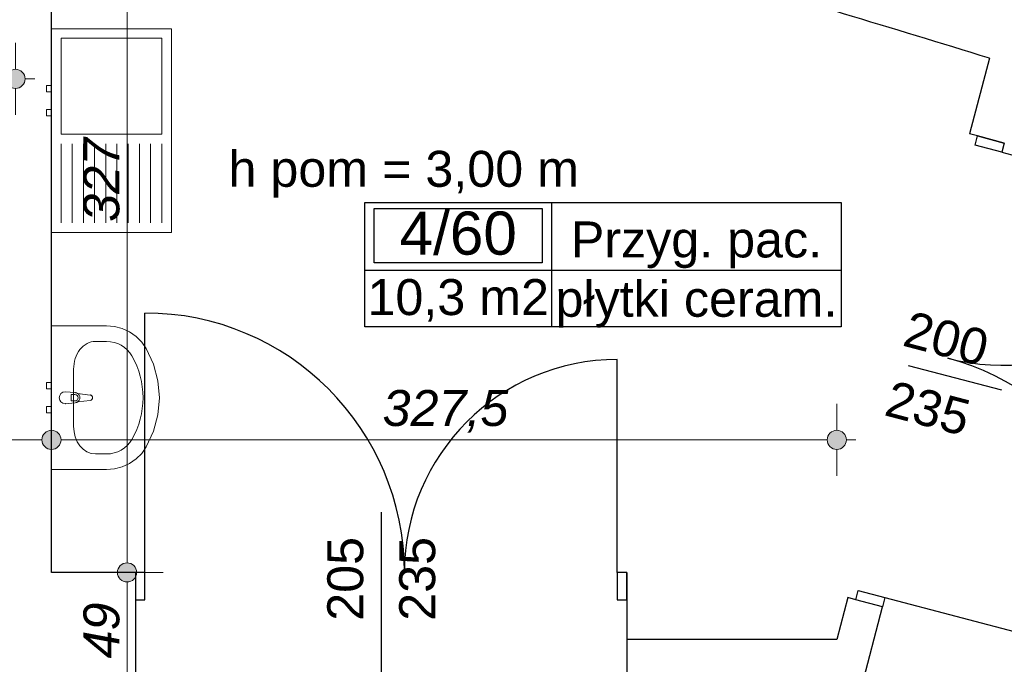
# Model space of a CAD drawing. Header units: millimetres. Extents: x -170998 to -45998, y 10557 to 52557.
# Tile 81 of 92: x -103991 to -99884, y 35216 to 37905. Entities that reach past the tile are written whole.
import ezdxf
from ezdxf.enums import TextEntityAlignment as Align

# ---------------------------------------------------------------- set-up
doc = ezdxf.new("R2010")
doc.units = ezdxf.units.MM
doc.header["$MEASUREMENT"] = 0
for name, color, linetype in [('Drzwi', 7, 'Continuous'), ('Obiekt', 7, 'Continuous'), ('Strefa', 7, 'Continuous'), ('Tekst', 7, 'Continuous'), ('Wymiary', 7, 'Continuous'), ('Ściana', 7, 'Continuous')]:
    doc.layers.add(name, color=color, linetype=linetype)
doc.styles.add('Arial', font='txt')
doc.styles.add('Times new roman', font='txt')
doc.dimstyles.new('GENERATED_STYLE__1', dxfattribs={"dimtxt": 150, "dimasz": 152, "dimexe": 0.18, "dimexo": 0, "dimgap": 0.09, "dimtad": 1, "dimtih": 1, "dimtoh": 1, "dimlfac": 0.1, "dimzin": 0, "dimdsep": 46, "dimtxsty": 'Arial', "dimblk": 'ARROWHEAD_11', "dimblk1": 'ARROWHEAD_11', "dimblk2": 'ARROWHEAD_11', "dimcen": 0.09, "dimclrd": 114, "dimclre": 114, "dimclrt": 114, "dimazin": 0, "dimtfac": 1, "dimtdec": 4, "dimtmove": 0, "dimatfit": 3, "dimfxl": 1, "dimtolj": 1, "dimtzin": 0, "dimarcsym": 0})
doc.dimstyles.new('GENERATED_STYLE__2', dxfattribs={"dimtxt": 150, "dimasz": 152, "dimexe": 0.18, "dimexo": 0, "dimgap": 0.09, "dimtad": 1, "dimlfac": 0.1, "dimzin": 0, "dimdsep": 46, "dimtxsty": 'Arial', "dimblk": 'ARROWHEAD_11', "dimblk1": 'ARROWHEAD_11', "dimblk2": 'ARROWHEAD_11', "dimcen": 0.09, "dimclrd": 114, "dimclre": 114, "dimclrt": 114, "dimazin": 0, "dimtfac": 1, "dimtdec": 4, "dimtmove": 0, "dimatfit": 3, "dimfxl": 1, "dimtolj": 1, "dimtzin": 0, "dimarcsym": 0})

# ---------------------------------------------------------------- blocks, each defined once
blk = doc.blocks.new('Przyg. pac._4_60_60', base_point=(-101771.9, 36859.7))
at = {"layer": 'Strefa'}
for p, q in [((-102551, 37142.6), (-100563.8, 37142.6)), ((-102551, 36624), (-102551, 37142.6)), ((-101771.9, 37142.6), (-101771.9, 36624)), ((-100563.8, 37142.6), (-100563.8, 36624)), ((-102512, 37116.6), (-101810.9, 37116.6)), ((-102512, 36890.3), (-102512, 37116.6)), ((-101810.9, 37116.6), (-101810.9, 36890.3)), ((-101810.9, 36890.3), (-102512, 36890.3)), ((-102551, 36859.7), (-100563.8, 36859.7)), ((-100563.8, 36624), (-102551, 36624))]:
    blk.add_line(p, q, dxfattribs=at)
at = {"layer": 'Strefa', "style": 'Arial'}
for tag, height, p in [('ROOM_NUMBER', 180, (-102161.5, 37014.6)), ('ROOM_NAME', 150, (-101167.8, 36988.1)), ('ROOM_CALC_AREA', 150, (-102161.5, 36747.6)), ('floor_f', 150, (-101167.8, 36740.6))]:
    blk.add_attdef(tag, text='', height=height, dxfattribs=at).set_placement(p, align=Align.MIDDLE_CENTER)
blk = doc.blocks.new('*D316')
at = {"layer": 'Wymiary', "linetype": 'Continuous', "lineweight": 13}
for points in [[(-104418, 36152.1), (-104421.1, 36167.4), (-104429.7, 36180.4), (-104442.7, 36189.1), (-104458, 36192.1), (-104473.3, 36189.1), (-104486.3, 36180.4), (-104495, 36167.4), (-104498, 36152.1), (-104495, 36136.8), (-104486.3, 36123.8), (-104473.3, 36115.2), (-104458, 36112.1), (-104442.7, 36115.2), (-104429.7, 36123.8), (-104421.1, 36136.8)], [(-103818, 36152.1), (-103821.1, 36167.4), (-103829.7, 36180.4), (-103842.7, 36189.1), (-103858, 36192.1), (-103873.3, 36189.1), (-103886.3, 36180.4), (-103895, 36167.4), (-103898, 36152.1), (-103895, 36136.8), (-103886.3, 36123.8), (-103873.3, 36115.2), (-103858, 36112.1), (-103842.7, 36115.2), (-103829.7, 36123.8), (-103821.1, 36136.8)]]:
    blk.add_hatch(color=114, dxfattribs=at).paths.add_polyline_path(points)
at = {"layer": 'Wymiary', "color": 114, "lineweight": 13}
for p, q in [((-104458, 36192.1), (-104458, 36302.1)), ((-103858, 36192.1), (-103858, 36302.1)), ((-104418, 36152.1), (-103898, 36152.1)), ((-104458, 36002.1), (-104458, 36112.1)), ((-103858, 36002.1), (-103858, 36112.1))]:
    blk.add_line(p, q, dxfattribs=at)
for centre in [(-104458, 36152.1), (-103858, 36152.1)]:
    blk.add_circle(centre, 40, dxfattribs=at)
at = {"layer": 'Wymiary', "color": 114, "lineweight": 13, "insert": (-104271.8, 36182.1), "char_height": 150, "attachment_point": 7, "style": 'Arial'}
blk.add_mtext('\\A1;{\\fArial|b0|i1|c238|p38;60}', dxfattribs=at)
blk = doc.blocks.new('ARROWHEAD_11')
at = {"color": 0, "linetype": 'Continuous', "lineweight": 0}
blk.add_line((0, 0), (-1, 0), dxfattribs=at)
at = {"color": 0, "linetype": 'Continuous', "lineweight": 0, "const_width": 0.25, "flags": 128}
blk.add_lwpolyline([(-0.125, 0, 1), (0.125, 0, 1)], format="xyb", close=True, dxfattribs=at)
blk = doc.blocks.new('*D317')
at = {"layer": 'Wymiary', "linetype": 'Continuous', "lineweight": 13}
for points in [[(-103818, 36152.1), (-103821.1, 36167.4), (-103829.7, 36180.4), (-103842.7, 36189.1), (-103858, 36192.1), (-103873.3, 36189.1), (-103886.3, 36180.4), (-103895, 36167.4), (-103898, 36152.1), (-103895, 36136.8), (-103886.3, 36123.8), (-103873.3, 36115.2), (-103858, 36112.1), (-103842.7, 36115.2), (-103829.7, 36123.8), (-103821.1, 36136.8)], [(-100542.7, 36152.1), (-100545.8, 36167.4), (-100554.4, 36180.4), (-100567.4, 36189.1), (-100582.7, 36192.1), (-100598, 36189.1), (-100611, 36180.4), (-100619.7, 36167.4), (-100622.7, 36152.1), (-100619.7, 36136.8), (-100611, 36123.8), (-100598, 36115.2), (-100582.7, 36112.1), (-100567.4, 36115.2), (-100554.4, 36123.8), (-100545.8, 36136.8)]]:
    blk.add_hatch(color=114, dxfattribs=at).paths.add_polyline_path(points)
at = {"layer": 'Wymiary', "color": 114, "lineweight": 13}
for p, q in [((-103858, 36192.1), (-103858, 36302.1)), ((-100582.7, 36192.1), (-100582.7, 36302.1)), ((-103818, 36152.1), (-100622.7, 36152.1)), ((-100542.7, 36152.1), (-100502.7, 36152.1)), ((-103858, 36002.1), (-103858, 36112.1)), ((-100582.7, 36002.1), (-100582.7, 36112.1))]:
    blk.add_line(p, q, dxfattribs=at)
for centre in [(-103858, 36152.1), (-100582.7, 36152.1)]:
    blk.add_circle(centre, 40, dxfattribs=at)
at = {"layer": 'Wymiary', "color": 114, "lineweight": 13, "insert": (-102476.8, 36182.1), "char_height": 150, "attachment_point": 7, "style": 'Arial'}
blk.add_mtext('\\A1;{\\fArial|b0|i1|c238|p38;327,5}', dxfattribs=at)
blk = doc.blocks.new('*D318')
at = {"layer": 'Wymiary', "linetype": 'Continuous', "lineweight": 13}
for points in [[(-104418, 37658), (-104421.1, 37673.3), (-104429.7, 37686.3), (-104442.7, 37695), (-104458, 37698), (-104473.3, 37695), (-104486.3, 37686.3), (-104495, 37673.3), (-104498, 37658), (-104495, 37642.7), (-104486.3, 37629.7), (-104473.3, 37621.1), (-104458, 37618), (-104442.7, 37621.1), (-104429.7, 37629.7), (-104421.1, 37642.7)], [(-103968, 37658), (-103971.1, 37673.3), (-103979.7, 37686.3), (-103992.7, 37695), (-104008, 37698), (-104023.3, 37695), (-104036.3, 37686.3), (-104045, 37673.3), (-104048, 37658), (-104045, 37642.7), (-104036.3, 37629.7), (-104023.3, 37621.1), (-104008, 37618), (-103992.7, 37621.1), (-103979.7, 37629.7), (-103971.1, 37642.7)]]:
    blk.add_hatch(color=114, dxfattribs=at).paths.add_polyline_path(points)
at = {"layer": 'Wymiary', "color": 114, "lineweight": 13}
for p, q in [((-104458, 37698), (-104458, 37808)), ((-104008, 37698), (-104008, 37808)), ((-104538, 37658), (-104498, 37658)), ((-104458, 37508), (-104458, 37618)), ((-104418, 37658), (-104048, 37658)), ((-104008, 37508), (-104008, 37618)), ((-103968, 37658), (-103928, 37658))]:
    blk.add_line(p, q, dxfattribs=at)
for centre in [(-104458, 37658), (-104008, 37658)]:
    blk.add_circle(centre, 40, dxfattribs=at)
at = {"layer": 'Wymiary', "color": 114, "lineweight": 13, "insert": (-104346.8, 37688), "char_height": 150, "attachment_point": 7, "style": 'Arial'}
blk.add_mtext('\\A1;{\\fArial|b0|i1|c238|p38;45}', dxfattribs=at)
blk = doc.blocks.new('*D655')
at = {"layer": 'Wymiary', "linetype": 'Continuous', "lineweight": 13}
for points in [[(-103502.7, 35599.3), (-103505.7, 35614.6), (-103514.4, 35627.6), (-103527.4, 35636.3), (-103542.7, 35639.3), (-103558, 35636.3), (-103570.9, 35627.6), (-103579.6, 35614.6), (-103582.7, 35599.3), (-103579.6, 35584), (-103570.9, 35571), (-103558, 35562.4), (-103542.7, 35559.3), (-103527.4, 35562.4), (-103514.4, 35571), (-103505.7, 35584)], [(-103502.7, 35109.3), (-103505.7, 35124.6), (-103514.4, 35137.6), (-103527.4, 35146.3), (-103542.7, 35149.3), (-103558, 35146.3), (-103570.9, 35137.6), (-103579.6, 35124.6), (-103582.7, 35109.3), (-103579.6, 35094), (-103570.9, 35081), (-103558, 35072.4), (-103542.7, 35069.3), (-103527.4, 35072.4), (-103514.4, 35081), (-103505.7, 35094)]]:
    blk.add_hatch(color=114, dxfattribs=at).paths.add_polyline_path(points)
at = {"layer": 'Wymiary', "color": 114, "lineweight": 13}
for p, q in [((-103582.7, 35599.3), (-103692.7, 35599.3)), ((-103392.7, 35599.3), (-103502.7, 35599.3)), ((-103542.7, 35149.3), (-103542.7, 35559.3)), ((-103582.7, 35109.3), (-103692.7, 35109.3)), ((-103392.7, 35109.3), (-103502.7, 35109.3))]:
    blk.add_line(p, q, dxfattribs=at)
for centre in [(-103542.7, 35599.3), (-103542.7, 35109.3)]:
    blk.add_circle(centre, 40, dxfattribs=at)
at = {"layer": 'Wymiary', "color": 114, "lineweight": 13, "insert": (-103572.7, 35240.5), "char_height": 150, "attachment_point": 7, "rotation": 90, "style": 'Arial'}
blk.add_mtext('\\A1;{\\fArial|b0|i1|c238|p38;49}', dxfattribs=at)
blk = doc.blocks.new('*D656')
at = {"layer": 'Wymiary', "linetype": 'Continuous', "lineweight": 13}
for points in [[(-103502.7, 38865.8), (-103505.7, 38881.1), (-103514.4, 38894.1), (-103527.4, 38902.8), (-103542.7, 38905.8), (-103558, 38902.8), (-103570.9, 38894.1), (-103579.6, 38881.1), (-103582.7, 38865.8), (-103579.6, 38850.5), (-103570.9, 38837.5), (-103558, 38828.9), (-103542.7, 38825.8), (-103527.4, 38828.9), (-103514.4, 38837.5), (-103505.7, 38850.5)], [(-103502.7, 35599.3), (-103505.7, 35614.6), (-103514.4, 35627.6), (-103527.4, 35636.3), (-103542.7, 35639.3), (-103558, 35636.3), (-103570.9, 35627.6), (-103579.6, 35614.6), (-103582.7, 35599.3), (-103579.6, 35584), (-103570.9, 35571), (-103558, 35562.4), (-103542.7, 35559.3), (-103527.4, 35562.4), (-103514.4, 35571), (-103505.7, 35584)]]:
    blk.add_hatch(color=114, dxfattribs=at).paths.add_polyline_path(points)
at = {"layer": 'Wymiary', "color": 114, "lineweight": 13}
for p, q in [((-103542.7, 38905.8), (-103542.7, 38945.8)), ((-103582.7, 38865.8), (-103692.7, 38865.8)), ((-103392.7, 38865.8), (-103502.7, 38865.8)), ((-103542.7, 35639.3), (-103542.7, 38825.8)), ((-103582.7, 35599.3), (-103692.7, 35599.3)), ((-103392.7, 35599.3), (-103502.7, 35599.3))]:
    blk.add_line(p, q, dxfattribs=at)
for centre in [(-103542.7, 38865.8), (-103542.7, 35599.3)]:
    blk.add_circle(centre, 40, dxfattribs=at)
at = {"layer": 'Wymiary', "color": 114, "lineweight": 13, "insert": (-103572.7, 37061.8), "char_height": 150, "attachment_point": 7, "rotation": 90, "style": 'Arial'}
blk.add_mtext('\\A1;{\\fArial|b0|i1|c238|p38;327}', dxfattribs=at)

msp = doc.modelspace()

# ---------------------------------------------------------------- linework, layer by layer
at = {"layer": 'Drzwi'}
for p, q in [((-100005.232, 37380.947), (-99995.074, 37419.635)), ((-99995.074, 37419.635), (-99883.844, 37390.431)), ((-99883.844, 37390.431), (-99995.074, 37419.635)), ((-99894.002, 37351.742), (-100005.232, 37380.947)), ((-99883.844, 37390.431), (-99894.002, 37351.742)), ((-99894.002, 37351.742), (-99035.113, 37126.234)), ((-103468.019, 35599.32), (-103468.019, 36681.32)), ((-101498.019, 35599.32), (-101498.019, 36487.32)), ((-103468.019, 35599.32), (-103508.019, 35599.32)), ((-103508.019, 35599.32), (-103508.019, 35484.32)), ((-103508.019, 35599.32), (-103508.019, 35484.32)), ((-103468.019, 35484.32), (-103468.019, 35599.32)), ((-101458.019, 35599.32), (-101498.019, 35599.32)), ((-101498.019, 35599.32), (-101498.019, 35484.32)), ((-101458.019, 35484.32), (-101458.019, 35599.32)), ((-101458.019, 35599.32), (-101458.019, 35484.32)), ((-100502.975, 35485.201), (-100492.817, 35523.89)), ((-100492.817, 35523.89), (-100381.587, 35494.685)), ((-103508.019, 35484.32), (-103468.019, 35484.32)), ((-101498.019, 35484.32), (-101458.019, 35484.32)), ((-100391.745, 35455.997), (-100502.975, 35485.201)), ((-100391.745, 35455.997), (-100502.975, 35485.201)), ((-100381.587, 35494.685), (-100391.745, 35455.997)), ((-100381.587, 35494.685), (-99383.419, 35232.608))]:
    msp.add_line(p, q, dxfattribs=at)
for centre, radius, start, end in [((-99894.002, 37351.742), 888, 255.288583, 345.288583), ((-103468.019, 35599.32), 1082, 0, 90), ((-101498.019, 35599.32), 888, 90, 180), ((-100381.587, 35494.685), 1032, 345.288583, 75.288583)]:
    msp.add_arc(centre, radius, start, end, dxfattribs=at)
at = {"layer": 'Obiekt', "color": 8, "lineweight": 5}
for p, q in [((-103858.019, 37442.153), (-103858.019, 37867.153)), ((-103858.019, 37867.153), (-103358.019, 37867.153)), ((-103358.019, 37867.153), (-103358.019, 37017.153)), ((-103818.019, 37827.153), (-103398.019, 37827.153)), ((-103818.019, 37627.153), (-103818.019, 37827.153)), ((-103398.019, 37827.153), (-103398.019, 37427.153)), ((-103878.019, 37630.653), (-103858.019, 37630.653)), ((-103878.019, 37603.653), (-103878.019, 37630.653)), ((-103858.019, 37630.653), (-103858.019, 37603.653)), ((-103818.019, 37427.153), (-103818.019, 37627.153)), ((-103858.019, 37603.653), (-103878.019, 37603.653)), ((-103878.019, 37530.653), (-103858.019, 37530.653)), ((-103878.019, 37503.653), (-103878.019, 37530.653)), ((-103858.019, 37503.653), (-103878.019, 37503.653)), ((-103858.019, 37530.653), (-103858.019, 37503.653)), ((-103858.019, 37017.153), (-103858.019, 37442.153)), ((-103398.019, 37427.153), (-103818.019, 37427.153)), ((-103818.019, 37387.153), (-103818.019, 37057.153)), ((-103771.352, 37387.153), (-103771.352, 37057.153)), ((-103724.685, 37387.153), (-103724.685, 37057.153)), ((-103678.019, 37387.153), (-103678.019, 37057.153)), ((-103631.352, 37387.153), (-103631.352, 37057.153)), ((-103584.685, 37387.153), (-103584.685, 37057.153)), ((-103538.019, 37387.153), (-103538.019, 37057.153)), ((-103491.352, 37387.153), (-103491.352, 37057.153)), ((-103444.685, 37387.153), (-103444.685, 37057.153)), ((-103398.019, 37387.153), (-103398.019, 37057.153)), ((-103358.019, 37017.153), (-103858.019, 37017.153)), ((-103628.928, 36628.048), (-103858.019, 36628.048)), ((-103858.019, 36628.048), (-103858.019, 36028.048)), ((-103595.206, 36625.153), (-103628.928, 36628.048)), ((-103562.562, 36616.561), (-103595.206, 36625.153)), ((-103532.038, 36602.547), (-103562.562, 36616.561)), ((-103504.612, 36583.558), (-103532.038, 36602.547)), ((-103674.746, 36562.831), (-103628.928, 36562.831)), ((-103481.158, 36560.2), (-103504.612, 36583.558)), ((-103462.428, 36533.222), (-103481.158, 36560.2)), ((-103432.487, 36468.03), (-103462.428, 36533.222)), ((-103414.188, 36399.01), (-103432.487, 36468.03)), ((-103765.701, 36446.874), (-103765.701, 36209.222)), ((-103858.019, 36391.548), (-103878.019, 36391.548)), ((-103878.019, 36391.548), (-103878.019, 36364.548)), ((-103858.019, 36364.548), (-103858.019, 36391.548)), ((-103408.032, 36328.048), (-103414.188, 36399.01)), ((-103878.019, 36364.548), (-103858.019, 36364.548)), ((-103758.748, 36349.048), (-103800.701, 36353.048)), ((-103696.301, 36339.148), (-103749.234, 36345.778)), ((-103800.701, 36303.048), (-103758.748, 36307.048)), ((-103775.79, 36341.648), (-103760.92, 36341.648)), ((-103775.79, 36314.448), (-103775.79, 36341.648)), ((-103760.92, 36314.448), (-103775.79, 36314.448)), ((-103749.234, 36310.318), (-103696.301, 36316.948)), ((-103414.188, 36257.087), (-103408.032, 36328.048)), ((-103858.019, 36291.548), (-103878.019, 36291.548)), ((-103878.019, 36291.548), (-103878.019, 36264.548)), ((-103878.019, 36264.548), (-103858.019, 36264.548)), ((-103858.019, 36264.548), (-103858.019, 36291.548)), ((-103432.487, 36188.066), (-103414.188, 36257.087)), ((-103462.428, 36122.874), (-103432.487, 36188.066)), ((-103481.158, 36095.896), (-103462.428, 36122.874)), ((-103674.746, 36093.266), (-103628.928, 36093.266)), ((-103532.038, 36053.55), (-103504.612, 36072.539)), ((-103504.612, 36072.539), (-103481.158, 36095.896)), ((-103858.019, 36028.048), (-103628.928, 36028.048)), ((-103628.928, 36028.048), (-103595.206, 36030.943)), ((-103595.206, 36030.943), (-103562.562, 36039.535)), ((-103562.562, 36039.535), (-103532.038, 36053.55))]:
    msp.add_line(p, q, dxfattribs=at)
at = {"layer": 'Obiekt'}
for p, q in [((-99894.657, 36359.376), (-100282.877, 36461.306)), ((-102483.019, 35850.699), (-102483.019, 35109.32))]:
    msp.add_line(p, q, dxfattribs=at)
at = {"layer": 'Obiekt', "color": 8, "lineweight": 5}
for centre, radius, start, end in [((-103800.701, 36328.048), 25, 90, 270), ((-103760.648, 36328.048), 21.086, 57.228975, 84.830393), ((-103760.648, 36328.048), 21.086, 302.771025, 57.228975), ((-103760.92, 36328.048), 13.6, 270, 90), ((-103760.648, 36328.048), 21.086, 275.169607, 302.771025), ((-103697.691, 36328.048), 11.187, 277.138925, 82.861075)]:
    msp.add_arc(centre, radius, start, end, dxfattribs=at)
for centre, major_axis, ratio, start_param, end_param in [((-103674.746, 36446.744), (0, 116.066), 0.78364566, 0, 1.57079633), ((-103628.928, 36446.9), (121.2, 0), 0.95652174, 0.49697483, 1.57079633), ((-103858.019, 36328.048), (381.818, 0), 0.95652174, 5.78621047, 6.78016015), ((-103674.746, 36209.353), (0, 116.066), 0.78364566, 1.57079633, 3.14159265), ((-103628.928, 36209.196), (121.2, 0), 0.95652174, 4.71238898, 5.78621048)]:
    msp.add_ellipse(centre, major_axis=major_axis, ratio=ratio, start_param=start_param, end_param=end_param, dxfattribs=at)
for p in [(-103758.748, 36349.048), (-103800.701, 36303.048), (-103749.234, 36310.318), (-103696.301, 36339.148)]:
    msp.add_point(p, dxfattribs=at)
at = {"layer": 'Ściana'}
for p, q in [((-99995.074, 37419.635), (-100028.926, 37428.524)), ((-99883.844, 37390.431), (-99995.074, 37419.635)), ((-103508.019, 35599.32), (-103508.019, 35484.32)), ((-101458.019, 35599.32), (-101458.019, 35484.32)), ((-103508.019, 35484.32), (-103508.019, 35109.32)), ((-101458.019, 35484.32), (-101458.019, 35109.32)), ((-100502.975, 35485.201), (-100536.827, 35494.089)), ((-100391.745, 35455.997), (-100502.975, 35485.201))]:
    msp.add_line(p, q, dxfattribs=at)
at = {"layer": 'Ściana', "flags": 128}
for points in [[(-103858.019, 35599.32), (-103858.019, 38865.833)], [(-99946.034, 37744.232), (-100028.926, 37428.524)], [(-103508.019, 35599.32), (-103858.019, 35599.32)], [(-100536.827, 35494.089), (-100582.714, 35319.32)], [(-100480.142, 35119.32), (-100391.745, 35455.997)], [(-100582.714, 35319.32), (-101458.019, 35319.32)], [(-101458.019, 35319.32), (-101458.019, 35119.32)]]:
    msp.add_lwpolyline(points, dxfattribs=at)
at = {"layer": 'Ściana'}
msp.add_arc((-130623.425, -61871.074), 104232.008, 72.88333381, 73.58260122, dxfattribs=at)

# ---------------------------------------------------------------- block references
at = {"layer": 'Strefa'}
ref = msp.add_blockref('Przyg. pac._4_60_60', (-101771.932, 36859.7), dxfattribs=at)
ref.add_attrib('ROOM_NAME', 'Przyg. pac.', dxfattribs={"color": 7, "height": 150, "style": 'Arial'}).set_placement((-101167.848, 36988.1), align=Align.MIDDLE_CENTER)
ref.add_attrib('ROOM_NUMBER', '4/60', dxfattribs={"color": 7, "height": 180, "style": 'Arial'}).set_placement((-102161.452, 37014.647), align=Align.MIDDLE_CENTER)
ref.add_attrib('ROOM_CALC_AREA', '10,3 m2', dxfattribs={"color": 7, "height": 150, "style": 'Arial'}).set_placement((-102161.452, 36747.646), align=Align.MIDDLE_CENTER)
ref.add_attrib('floor_f', 'płytki ceram.', dxfattribs={"color": 7, "height": 150, "style": 'Arial'}).set_placement((-101167.848, 36740.6), align=Align.MIDDLE_CENTER)

# ---------------------------------------------------------------- texts
at = {"layer": 'Obiekt', "char_height": 150, "attachment_point": 7, "style": 'Arial'}
for s, insert, rotation in [('\\A1;{\\fArial|b0|i0|c238|p38;200}', (-100314.424, 36544.579), 345.288583), ('\\A1;{\\fArial|b0|i0|c238|p38;235}', (-100390.635, 36254.315), 345.288583), ('\\A1;{\\fArial|b0|i0|c238|p38;205}', (-102555.55, 35397.66), 90), ('\\A1;{\\fArial|b0|i0|c238|p38;235}', (-102255.447, 35397.66), 90)]:
    msp.add_mtext(s, dxfattribs=dict(at, insert=insert, rotation=rotation))
at = {"layer": 'Tekst', "insert": (-102388.717, 37357.692), "char_height": 150, "attachment_point": 2, "style": 'Times new roman'}
msp.add_mtext('\\A1;{\\fArial|b0|i0|c0|p38;h pom = 3,00 m}', dxfattribs=at)

# ---------------------------------------------------------------- dimensions: what is measured, and where the dimension line sits
at = {"layer": 'Wymiary', "color": 114, "lineweight": 13}
dim = msp.add_linear_dim(base=(-103542.663, 38865.833), p1=(-103508.019, 35599.32), p2=(-103599.629, 38865.833), angle=90, text='327', dimstyle='GENERATED_STYLE__2', dxfattribs=at)
dim.commit()
dim.dimension.update_dxf_attribs({"geometry": '*D656', "text_midpoint": (-103647.663, 37232.577), "dimtype": 160, "text_rotation": 90})
for base, p1, p2, picture, middle in [((-104008.019, 37658.016), (-104458.019, 37419.32), (-104008.019, 37419.32), '*D318', (-104233.019, 37763.016)), ((-103858.019, 36152.11), (-104458.019, 36374.32), (-103858.019, 37252.444), '*D316', (-104158.019, 36257.11))]:
    dim = msp.add_linear_dim(base=base, p1=p1, p2=p2, dimstyle='GENERATED_STYLE__1', dxfattribs=at)
    dim.commit()
    dim.dimension.update_dxf_attribs({"geometry": picture, "text_midpoint": middle, "dimtype": 160})
dim = msp.add_linear_dim(base=(-100582.714, 36152.11), p1=(-103858.019, 37252.444), p2=(-100582.714, 35319.32), text='327,5', dimstyle='GENERATED_STYLE__1', dxfattribs=at)
dim.commit()
dim.dimension.update_dxf_attribs({"geometry": '*D317', "text_midpoint": (-102220.367, 36257.11), "dimtype": 160})
dim = msp.add_linear_dim(base=(-103542.663, 35599.32), p1=(-103508.019, 35109.32), p2=(-103508.019, 35599.32), angle=90, dimstyle='GENERATED_STYLE__2', dxfattribs=at)
dim.commit()
dim.dimension.update_dxf_attribs({"geometry": '*D655', "text_midpoint": (-103647.663, 35354.32), "dimtype": 160, "text_rotation": 90})

doc.saveas('drawing.dxf')
